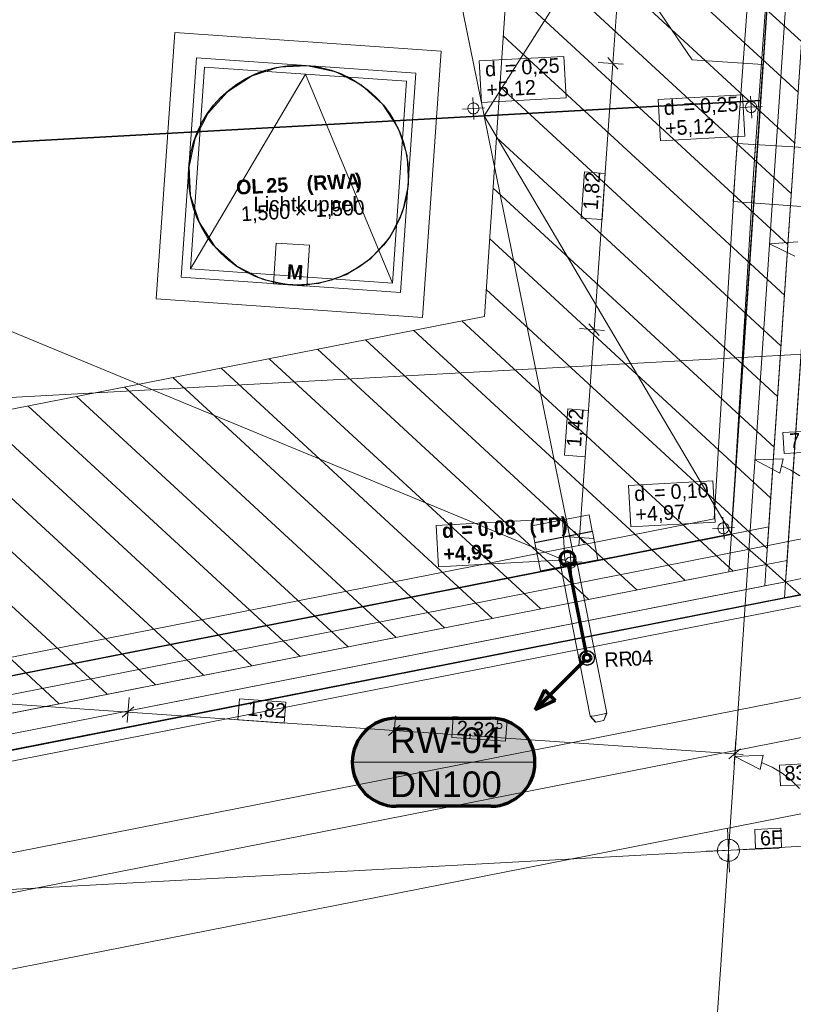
# Model space of a CAD drawing. Extents: x -181 to 1388, y 138 to 979.
# Tile 21 of 30: x 955 to 1060, y 316 to 450. Entities that reach past the tile are written whole.
import ezdxf
from ezdxf.lldxf.tags import DXFTag

# ---------------------------------------------------------------- set-up
doc = ezdxf.new("R2010")
doc.units = 0
doc.layers.get('0').update_dxf_attribs({"lineweight": 25})
for name, color, linetype, lineweight, true_color in [('01 Dachaufsicht - Bemaßung', 9, 'Continuous', 18, 0x808080), ('01AFU Allgemein Bemaßung', 9, 'Continuous', 18, 0x808080), ('20 Attikaaufkantung', 9, 'Continuous', 18, 0x808080), ('20 Dach - Attikaabdeckung', 9, 'Continuous', 18, 0x808080), ('20 Dach - Gefälledämmung Höhen', 9, 'Continuous', 18, 0x808080), ('20 Dach Gefälledämmung', 9, 'Continuous', 18, 0x808080), ('20 Dach Stb-Decke', 9, 'Continuous', 18, 0x808080), ('20 Oberlich - Beschriftung', 9, 'Continuous', 18, 0x808080), ('20 Oberlichter', 9, 'Continuous', 18, 0x808080), ('80 Sicherheitsbereich Dachgeländer', 9, 'Continuous', 18, 0x808080), ('S_Regenwasser', 4, 'Continuous', 70, 0x00ffff)]:
    doc.layers.add(name, color=color, linetype=linetype, lineweight=lineweight, true_color=true_color)
for name, color, linetype, lineweight in [('02 Raster Bemaßung', 7, 'Continuous', 18), ('02 Raster Gebäude', 7, 'Continuous', 18), ('20 Fallrohre', 7, 'Continuous', 18), ('20 Fallrohre - Beschriftung', 7, 'Continuous', 18), ('X_Geometrie', 7, 'Continuous', 25), ('X_Text', 7, 'Continuous', 25)]:
    doc.layers.add(name, color=color, linetype=linetype, lineweight=lineweight)
doc.layers.add('X_Hilfslinien', color=7, linetype='Continuous', lineweight=25, true_color=0xc0c0c0, plot=False)
doc.styles.get("Standard").update_dxf_attribs({"font": 'arial.ttf'})
tags = doc.linetypes.add('fein_strichliert', pattern=[4, 1, -2, 1]).pattern_tags.tags
tags[8:9] = [DXFTag(74, 4), DXFTag(75, 0), DXFTag(340, '0'), DXFTag(46, 0.0), DXFTag(50, 0.0), DXFTag(44, 0.0), DXFTag(45, 0.0)]
tags[6:7] = [DXFTag(74, 4), DXFTag(75, 0), DXFTag(340, '0'), DXFTag(46, 0.0), DXFTag(50, 0.0), DXFTag(44, 0.0), DXFTag(45, 0.0)]
tags[4:5] = [DXFTag(74, 4), DXFTag(75, 0), DXFTag(340, '0'), DXFTag(46, 0.0), DXFTag(50, 0.0), DXFTag(44, 0.0), DXFTag(45, 0.0)]

# ---------------------------------------------------------------- blocks, each defined once
blk = doc.blocks.new('Referenz-A07F5VVIWF')
at = {"layer": '01 Dachaufsicht - Bemaßung', "color": 0, "linetype": 'Continuous', "ltscale": 0.037908}
for p, q in [((1036.99, 461.48), (1035.78, 444.18)), ((1036.47, 443.38), (1035.08, 444.98)), ((1035.78, 444.18), (1033.22, 407.87)), ((1033.78, 444.32), (1037.18, 444.08)), ((1031.9, 429.38), (1031.46, 423.07)), ((1034.75, 429.18), (1031.9, 429.38)), ((1034.31, 422.87), (1034.75, 429.18)), ((1031.46, 423.07), (1034.31, 422.87)), ((1033.92, 407.07), (1032.53, 408.67)), ((1031.23, 408.01), (1034.63, 407.77)), ((1033.22, 407.87), (1031.23, 379.53)), ((1029.63, 397.06), (1029.18, 390.74)), ((1032.48, 396.86), (1029.63, 397.06)), ((1032.03, 390.54), (1032.48, 396.86)), ((1029.18, 390.74), (1032.03, 390.54)), ((1030.54, 380.33), (1031.93, 378.73)), ((1029.83, 379.62), (1033.23, 379.39)), ((1031.23, 379.53), (1031.15, 378.4)), ((919.19, 359.17), (969.68, 355.7)), ((1064.43, 358.27), (768.55, 300.09)), ((969.58, 354.3), (969.82, 357.7)), ((984.87, 357.49), (984.67, 354.64)), ((991.19, 357.06), (984.87, 357.49)), ((970.48, 356.4), (968.88, 355)), ((990.99, 354.21), (991.19, 357.06)), ((969.68, 355.7), (1005.99, 353.2)), ((984.67, 354.64), (990.99, 354.21)), ((1005.9, 351.8), (1006.13, 355.2)), ((1014.01, 355.09), (1013.81, 352.24)), ((1021.36, 354.58), (1014.01, 355.09)), ((1021.16, 351.73), (1021.36, 354.58)), ((1006.79, 353.9), (1005.19, 352.51)), ((1005.99, 353.2), (1052.4, 350.01)), ((769.58, 294.83), (1065.47, 353.02)), ((1013.81, 352.24), (1021.16, 351.73)), ((1052.31, 348.61), (1052.54, 352.01)), ((1051.6, 349.32), (1053.2, 350.71)), ((1052.4, 350.01), (1053.53, 349.94))]:
    blk.add_line(p, q, dxfattribs=at)
at = {"layer": '01AFU Allgemein Bemaßung', "color": 0, "linetype": 'Continuous', "ltscale": 0.052488}
for p, q in [((1057.14, 419.56), (1060.99, 419.84)), ((1057.14, 419.56), (1060.61, 417.87)), ((1055.15, 390.1), (1059.01, 390.26)), ((1055.15, 390.1), (1058.57, 388.31)), ((1059.01, 390.26), (1058.57, 388.31)), ((1060.07, 388.69), (1058.79, 389.29)), ((1061.29, 387.95), (1060.07, 388.69)), ((1052.41, 349.64), (1056.27, 349.82)), ((1052.41, 349.64), (1055.85, 347.87)), ((1056.27, 349.82), (1055.85, 347.87)), ((1057.5, 348.2), (1056.06, 348.85)), ((1058.85, 347.38), (1057.5, 348.2)), ((1060.1, 346.4), (1058.85, 347.38)), ((1061.21, 345.27), (1060.1, 346.4))]:
    blk.add_line(p, q, dxfattribs=at)
at = {"layer": '01AFU Allgemein Bemaßung', "color": 0, "linetype": 'Continuous', "ltscale": 0.037908}
for p, q in [((1067.99, 394.34), (1058.97, 393.84)), ((1058.97, 393.84), (1059.13, 390.99)), ((1059.13, 390.99), (1068.14, 391.48)), ((1067.52, 348.97), (1058.51, 348.48)), ((1058.51, 348.48), (1058.66, 345.63)), ((1058.66, 345.63), (1067.68, 346.12)), ((1058.66, 345.63), (1067.68, 346.12))]:
    blk.add_line(p, q, dxfattribs=at)
at = {"layer": '02 Raster Bemaßung', "linetype": 'Continuous', "ltscale": 0.052488}
blk.add_line((773.57, 285.15), (1061.43, 341.81), dxfattribs=at)
at = {"layer": '02 Raster Gebäude', "linetype": 'Continuous', "ltscale": 0.009448}
for p, q in [((1071.38, 630.26), (1050.49, 321.22)), ((1041.67, 403.41), (1106.06, 406.94)), ((1041.67, 403.41), (320.45, 363.94)), ((1042.03, 375.48), (1104.79, 387.84)), ((324.28, 234.21), (1042.03, 375.48)), ((1051.67, 333.85), (1051.42, 339.84)), ((1037.14, 336.06), (1101.53, 339.58)), ((1048.55, 336.73), (1058.47, 337.13)), ((1037.14, 336.06), (323.16, 296.98)), ((1050.49, 321.22), (1046.14, 256.88))]:
    blk.add_line(p, q, dxfattribs=at)
at = {"layer": '02 Raster Gebäude', "linetype": 'Continuous', "ltscale": 0.037908}
for p, q in [((1058.67, 339.85), (1055.12, 339.7)), ((1058.78, 337.23), (1058.67, 339.85)), ((1055.12, 339.7), (1055.23, 337.09)), ((1055.23, 337.09), (1058.78, 337.23))]:
    blk.add_line(p, q, dxfattribs=at)
at = {"layer": '02 Raster Gebäude', "linetype": 'Continuous', "ltscale": 0.052488}
for p, q in [((1050.08, 337.18), (1050.05, 336.98)), ((1050.14, 337.36), (1050.08, 337.18)), ((1050.22, 337.54), (1050.14, 337.36)), ((1050.32, 337.71), (1050.22, 337.54)), ((1050.44, 337.86), (1050.32, 337.71)), ((1050.59, 338), (1050.44, 337.86)), ((1050.74, 338.11), (1050.59, 338)), ((1050.92, 338.21), (1050.74, 338.11)), ((1051.1, 338.28), (1050.92, 338.21)), ((1051.29, 338.33), (1051.1, 338.28)), ((1051.49, 338.35), (1051.29, 338.33)), ((1051.68, 338.34), (1051.49, 338.35)), ((1051.88, 338.31), (1051.68, 338.34)), ((1052.06, 338.26), (1051.88, 338.31)), ((1052.24, 338.18), (1052.06, 338.26)), ((1052.41, 338.07), (1052.24, 338.18)), ((1052.56, 337.95), (1052.41, 338.07)), ((1052.7, 337.81), (1052.56, 337.95)), ((1052.81, 337.65), (1052.7, 337.81)), ((1052.91, 337.48), (1052.81, 337.65)), ((1052.98, 337.29), (1052.91, 337.48)), ((1053.02, 337.1), (1052.98, 337.29)), ((1053.05, 336.91), (1053.02, 337.1)), ((1050.05, 336.98), (1050.05, 336.79)), ((1050.05, 336.79), (1050.07, 336.59)), ((1050.07, 336.59), (1050.11, 336.4)), ((1050.11, 336.4), (1050.18, 336.22)), ((1050.18, 336.22), (1050.28, 336.05)), ((1050.28, 336.05), (1050.39, 335.89)), ((1050.39, 335.89), (1050.53, 335.74)), ((1050.53, 335.74), (1050.68, 335.62)), ((1052.51, 335.7), (1052.65, 335.83)), ((1052.65, 335.83), (1052.77, 335.98)), ((1052.77, 335.98), (1052.87, 336.15)), ((1052.87, 336.15), (1052.95, 336.33)), ((1052.95, 336.33), (1053.01, 336.52)), ((1053.01, 336.52), (1053.04, 336.71)), ((1053.04, 336.71), (1053.05, 336.91)), ((1050.68, 335.62), (1050.85, 335.52)), ((1050.85, 335.52), (1051.03, 335.44)), ((1051.03, 335.44), (1051.22, 335.38)), ((1051.22, 335.38), (1051.41, 335.35)), ((1051.41, 335.35), (1051.61, 335.35)), ((1051.61, 335.35), (1051.8, 335.37)), ((1051.8, 335.37), (1051.99, 335.42)), ((1051.99, 335.42), (1052.18, 335.49)), ((1052.18, 335.49), (1052.35, 335.58)), ((1052.35, 335.58), (1052.51, 335.7))]:
    blk.add_line(p, q, dxfattribs=at)
at = {"layer": '20 Attikaaufkantung', "color": 0, "linetype": 'Continuous', "ltscale": 0.037908}
for p, q in [((1078.53, 657.49), (1059.33, 373.49)), ((1075.58, 655.46), (1056.69, 375.82)), ((1059.53, 376.38), (1078.33, 654.62)), ((1070.33, 651.83), (1051.96, 379.99)), ((1057.03, 380.99), (1075.24, 650.34)), ((1051.96, 379.99), (1057.03, 380.99)), ((1056.69, 375.82), (1057.03, 380.99)), ((1051.96, 379.99), (766.15, 323.73)), ((1051.96, 379.99), (1051.61, 374.82)), ((1056.69, 375.82), (1051.96, 379.99)), ((1056.69, 375.82), (1059.53, 376.38)), ((1059.33, 373.49), (1059.53, 376.38)), ((1056.69, 375.82), (766.77, 318.76)), ((802.01, 325.69), (1051.61, 374.82)), ((1051.61, 374.82), (1056.69, 375.82)), ((1056.69, 375.82), (1056.49, 372.93)), ((1059.33, 373.49), (1056.69, 375.82)), ((1059.33, 373.49), (767.12, 315.97)), ((1056.49, 372.93), (1059.33, 373.49)), ((1059.18, 371.22), (1059.33, 373.49)), ((1059.33, 373.49), (1061.57, 373.93)), ((1059.33, 373.49), (1061.42, 371.66)), ((786.85, 319.86), (1056.49, 372.93)), ((782.9, 316.84), (1059.18, 371.22)), ((1059.18, 371.22), (1061.42, 371.66))]:
    blk.add_line(p, q, dxfattribs=at)
at = {"layer": '20 Attikaaufkantung', "color": 0, "linetype": 'Continuous', "ltscale": 0.009448}
for p, q in [((1070.33, 651.83), (1051.96, 379.99)), ((1051.96, 379.99), (766.15, 323.73)), ((767.39, 313.78), (1059.18, 371.22)), ((1061.42, 371.66), (1059.18, 371.22))]:
    blk.add_line(p, q, dxfattribs=at)
at = {"layer": '20 Dach - Attikaabdeckung', "color": 0, "linetype": 'Continuous', "ltscale": 0.018225}
for p, q in [((1057.26, 495.54), (1052.48, 429.31)), ((1052.72, 433.26), (1052.48, 429.28)), ((1066.62, 432.41), (1052.72, 433.26)), ((1052.48, 429.28), (1049.58, 382.07)), ((1052.48, 429.31), (1052.19, 425.33)), ((1052.19, 425.33), (1066.08, 424.33)), ((1049.58, 382.07), (765.84, 326.22)), ((767.57, 312.37), (1062.82, 370.48))]:
    blk.add_line(p, q, dxfattribs=at)
at = {"layer": '20 Dach - Attikaabdeckung', "color": 0, "linetype": 'Continuous', "ltscale": 0.004928}
for p, q in [((1054.97, 429.13), (1059.75, 495.37)), ((1054.97, 429.13), (1055.22, 433.11)), ((1051.96, 379.99), (1054.97, 429.13)), ((1054.97, 429.13), (1054.69, 425.15)), ((766.15, 323.73), (1051.96, 379.99))]:
    blk.add_line(p, q, dxfattribs=at)
at = {"layer": '20 Dach - Gefälledämmung Höhen', "color": 0, "linetype": 'Continuous', "ltscale": 0.037908}
for p, q in [((1029.1, 445.14), (1017.57, 444.51)), ((1029.41, 439.49), (1029.1, 445.14)), ((1017.57, 444.51), (1017.88, 438.86)), ((1017.88, 438.86), (1029.41, 439.49)), ((1053.47, 439.9), (1041.95, 439.27)), ((1041.95, 439.27), (1042.26, 433.62)), ((1053.78, 434.25), (1053.47, 439.9)), ((1042.26, 433.62), (1053.78, 434.25)), ((1049.43, 387.24), (1037.91, 386.61)), ((1049.74, 381.59), (1049.43, 387.24)), ((1037.91, 386.61), (1038.22, 380.96)), ((1028.92, 382.1), (1011.71, 381.16)), ((1029.23, 376.45), (1028.92, 382.1)), ((1038.22, 380.96), (1049.74, 381.59)), ((1011.71, 381.16), (1012.02, 375.51)), ((1012.02, 375.51), (1029.23, 376.45))]:
    blk.add_line(p, q, dxfattribs=at)
at = {"layer": '20 Dach - Gefälledämmung Höhen', "color": 0, "linetype": 'Continuous', "ltscale": 0.009448}
for p, q in [((1016.69, 439.54), (1016.85, 436.54)), ((1054.55, 439.73), (1054.72, 436.73)), ((1018.27, 438.12), (1015.27, 437.96)), ((1056.13, 438.31), (1053.14, 438.15)), ((1050.78, 382.27), (1050.94, 379.28)), ((1052.36, 380.86), (1049.36, 380.69)), ((1029.97, 377.59), (1030.13, 374.6)), ((1031.55, 376.18), (1028.55, 376.01))]:
    blk.add_line(p, q, dxfattribs=at)
at = {"layer": '20 Dach - Gefälledämmung Höhen', "color": 0, "linetype": 'Continuous', "ltscale": 0.052488}
for p, q in [((1016.04, 438.2), (1016.02, 438.11)), ((1016.02, 438.11), (1016.02, 438.01)), ((1016.02, 438.01), (1016.03, 437.91)), ((1016.03, 437.91), (1016.05, 437.82)), ((1016.06, 438.3), (1016.04, 438.2)), ((1016.05, 437.82), (1016.09, 437.72)), ((1016.1, 438.39), (1016.06, 438.3)), ((1016.15, 438.47), (1016.1, 438.39)), ((1016.22, 438.55), (1016.15, 438.47)), ((1016.29, 438.61), (1016.22, 438.55)), ((1016.37, 438.67), (1016.29, 438.61)), ((1016.45, 438.72), (1016.37, 438.67)), ((1016.54, 438.75), (1016.45, 438.72)), ((1016.64, 438.78), (1016.54, 438.75)), ((1016.74, 438.79), (1016.64, 438.78)), ((1016.84, 438.79), (1016.74, 438.79)), ((1016.93, 438.77), (1016.84, 438.79)), ((1017.03, 438.74), (1016.93, 438.77)), ((1017.12, 438.7), (1017.03, 438.74)), ((1017.2, 438.65), (1017.12, 438.7)), ((1017.28, 438.59), (1017.2, 438.65)), ((1017.34, 438.52), (1017.28, 438.59)), ((1017.4, 438.44), (1017.34, 438.52)), ((1017.45, 438.35), (1017.4, 438.44)), ((1017.48, 438.26), (1017.45, 438.35)), ((1017.47, 437.78), (1017.5, 437.87)), ((1017.51, 438.17), (1017.48, 438.26)), ((1017.5, 437.87), (1017.51, 437.97)), ((1017.52, 438.07), (1017.51, 438.17)), ((1017.51, 437.97), (1017.52, 438.07)), ((1053.9, 438.4), (1053.89, 438.3)), ((1053.89, 438.3), (1053.89, 438.2)), ((1053.89, 438.2), (1053.9, 438.1)), ((1053.93, 438.49), (1053.9, 438.4)), ((1053.9, 438.1), (1053.92, 438.01)), ((1053.92, 438.01), (1053.96, 437.92)), ((1053.97, 438.58), (1053.93, 438.49)), ((1053.96, 437.92), (1054, 437.83)), ((1054.02, 438.66), (1053.97, 438.58)), ((1054, 437.83), (1054.06, 437.75)), ((1054.08, 438.74), (1054.02, 438.66)), ((1054.16, 438.81), (1054.08, 438.74)), ((1054.24, 438.86), (1054.16, 438.81)), ((1054.32, 438.91), (1054.24, 438.86)), ((1054.41, 438.95), (1054.32, 438.91)), ((1054.51, 438.97), (1054.41, 438.95)), ((1054.61, 438.98), (1054.51, 438.97)), ((1054.7, 438.98), (1054.61, 438.98)), ((1054.8, 438.96), (1054.7, 438.98)), ((1054.89, 438.93), (1054.8, 438.96)), ((1054.98, 438.89), (1054.89, 438.93)), ((1055.07, 438.84), (1054.98, 438.89)), ((1055.14, 438.78), (1055.07, 438.84)), ((1055.21, 438.71), (1055.14, 438.78)), ((1055.27, 438.63), (1055.21, 438.71)), ((1055.25, 437.8), (1055.3, 437.88)), ((1055.32, 438.55), (1055.27, 438.63)), ((1055.3, 437.88), (1055.34, 437.97)), ((1055.35, 438.45), (1055.32, 438.55)), ((1055.34, 437.97), (1055.37, 438.07)), ((1055.38, 438.36), (1055.35, 438.45)), ((1055.37, 438.07), (1055.38, 438.16)), ((1055.39, 438.26), (1055.38, 438.36)), ((1055.38, 438.16), (1055.39, 438.26)), ((1016.09, 437.72), (1016.13, 437.64)), ((1016.13, 437.64), (1016.19, 437.56)), ((1016.19, 437.56), (1016.26, 437.49)), ((1016.26, 437.49), (1016.34, 437.43)), ((1016.34, 437.43), (1016.42, 437.37)), ((1016.42, 437.37), (1016.51, 437.33)), ((1016.51, 437.33), (1016.6, 437.31)), ((1016.6, 437.31), (1016.7, 437.29)), ((1016.7, 437.29), (1016.8, 437.29)), ((1016.8, 437.29), (1016.9, 437.3)), ((1016.9, 437.3), (1016.99, 437.32)), ((1016.99, 437.32), (1017.08, 437.36)), ((1017.08, 437.36), (1017.17, 437.4)), ((1017.17, 437.4), (1017.25, 437.46)), ((1017.25, 437.46), (1017.32, 437.53)), ((1017.32, 437.53), (1017.38, 437.61)), ((1017.38, 437.61), (1017.43, 437.69)), ((1017.43, 437.69), (1017.47, 437.78)), ((1054.06, 437.75), (1054.13, 437.68)), ((1054.13, 437.68), (1054.2, 437.62)), ((1054.2, 437.62), (1054.29, 437.57)), ((1054.29, 437.57), (1054.38, 437.53)), ((1054.38, 437.53), (1054.47, 437.5)), ((1054.47, 437.5), (1054.57, 437.48)), ((1054.57, 437.48), (1054.67, 437.48)), ((1054.67, 437.48), (1054.76, 437.49)), ((1054.76, 437.49), (1054.86, 437.51)), ((1054.86, 437.51), (1054.95, 437.55)), ((1054.95, 437.55), (1055.04, 437.6)), ((1055.04, 437.6), (1055.12, 437.65)), ((1055.12, 437.65), (1055.19, 437.72)), ((1055.19, 437.72), (1055.25, 437.8)), ((1050.46, 381.41), (1050.38, 381.35)), ((1050.55, 381.46), (1050.46, 381.41)), ((1050.64, 381.49), (1050.55, 381.46)), ((1050.73, 381.51), (1050.64, 381.49)), ((1050.83, 381.52), (1050.73, 381.51)), ((1050.93, 381.52), (1050.83, 381.52)), ((1051.02, 381.51), (1050.93, 381.52)), ((1051.12, 381.48), (1051.02, 381.51)), ((1051.21, 381.44), (1051.12, 381.48)), ((1051.29, 381.39), (1051.21, 381.44)), ((1050.13, 380.94), (1050.11, 380.84)), ((1050.11, 380.84), (1050.11, 380.74)), ((1050.11, 380.74), (1050.12, 380.65)), ((1050.12, 380.65), (1050.14, 380.55)), ((1050.16, 381.03), (1050.13, 380.94)), ((1050.14, 380.55), (1050.18, 380.46)), ((1050.2, 381.12), (1050.16, 381.03)), ((1050.18, 380.46), (1050.23, 380.37)), ((1050.25, 381.21), (1050.2, 381.12)), ((1050.23, 380.37), (1050.28, 380.29)), ((1050.31, 381.28), (1050.25, 381.21)), ((1050.28, 380.29), (1050.35, 380.22)), ((1050.38, 381.35), (1050.31, 381.28)), ((1050.35, 380.22), (1050.43, 380.16)), ((1050.43, 380.16), (1050.51, 380.11)), ((1050.51, 380.11), (1050.6, 380.07)), ((1050.6, 380.07), (1050.7, 380.04)), ((1050.99, 380.04), (1051.08, 380.06)), ((1051.08, 380.06), (1051.17, 380.09)), ((1051.17, 380.09), (1051.26, 380.14)), ((1051.26, 380.14), (1051.34, 380.2)), ((1051.37, 381.33), (1051.29, 381.39)), ((1051.34, 380.2), (1051.41, 380.27)), ((1051.44, 381.25), (1051.37, 381.33)), ((1051.41, 380.27), (1051.47, 380.34)), ((1051.49, 381.18), (1051.44, 381.25)), ((1051.47, 380.34), (1051.52, 380.43)), ((1051.54, 381.09), (1051.49, 381.18)), ((1051.52, 380.43), (1051.56, 380.52)), ((1051.58, 381), (1051.54, 381.09)), ((1051.56, 380.52), (1051.59, 380.61)), ((1051.6, 380.9), (1051.58, 381)), ((1051.59, 380.61), (1051.61, 380.71)), ((1051.61, 380.81), (1051.6, 380.9)), ((1051.61, 380.71), (1051.61, 380.81)), ((1050.7, 380.04), (1050.79, 380.03)), ((1050.79, 380.03), (1050.89, 380.03)), ((1050.89, 380.03), (1050.99, 380.04)), ((1029.32, 376.26), (1029.3, 376.16)), ((1029.3, 376.16), (1029.3, 376.06)), ((1029.3, 376.06), (1029.31, 375.97)), ((1029.34, 376.35), (1029.32, 376.26)), ((1029.38, 376.44), (1029.34, 376.35)), ((1029.43, 376.53), (1029.38, 376.44)), ((1029.5, 376.6), (1029.43, 376.53)), ((1029.57, 376.67), (1029.5, 376.6)), ((1029.65, 376.73), (1029.57, 376.67)), ((1029.73, 376.77), (1029.65, 376.73)), ((1029.82, 376.81), (1029.73, 376.77)), ((1029.92, 376.83), (1029.82, 376.81)), ((1030.02, 376.84), (1029.92, 376.83)), ((1030.12, 376.84), (1030.02, 376.84)), ((1030.21, 376.83), (1030.12, 376.84)), ((1030.31, 376.8), (1030.21, 376.83)), ((1030.4, 376.76), (1030.31, 376.8)), ((1030.48, 376.71), (1030.4, 376.76)), ((1030.56, 376.65), (1030.48, 376.71)), ((1030.62, 376.57), (1030.56, 376.65)), ((1030.68, 376.49), (1030.62, 376.57)), ((1030.73, 376.41), (1030.68, 376.49)), ((1030.76, 376.32), (1030.73, 376.41)), ((1030.79, 376.22), (1030.76, 376.32)), ((1030.8, 376.12), (1030.79, 376.22)), ((1030.79, 376.03), (1030.8, 376.12)), ((1029.31, 375.97), (1029.33, 375.87)), ((1029.33, 375.87), (1029.37, 375.78)), ((1029.37, 375.78), (1029.41, 375.69)), ((1029.41, 375.69), (1029.47, 375.61)), ((1029.47, 375.61), (1029.54, 375.54)), ((1029.54, 375.54), (1029.62, 375.48)), ((1029.62, 375.48), (1029.7, 375.43)), ((1029.7, 375.43), (1029.79, 375.39)), ((1029.79, 375.39), (1029.88, 375.36)), ((1029.88, 375.36), (1029.98, 375.35)), ((1029.98, 375.35), (1030.08, 375.34)), ((1030.08, 375.34), (1030.18, 375.35)), ((1030.18, 375.35), (1030.27, 375.38)), ((1030.27, 375.38), (1030.36, 375.41)), ((1030.36, 375.41), (1030.45, 375.46)), ((1030.45, 375.46), (1030.53, 375.52)), ((1030.53, 375.52), (1030.6, 375.59)), ((1030.6, 375.59), (1030.66, 375.66)), ((1030.66, 375.66), (1030.71, 375.75)), ((1030.71, 375.75), (1030.75, 375.84)), ((1030.75, 375.84), (1030.78, 375.93)), ((1030.78, 375.93), (1030.79, 376.03))]:
    blk.add_line(p, q, dxfattribs=at)
at = {"layer": '20 Dach Gefälledämmung', "color": 0, "linetype": 'Continuous', "ltscale": 0.052488}
for p, q in [((1003.33, 510.4), (1018.25, 437.04)), ((1055.95, 439.13), (1060.3, 503.5)), ((1018.25, 437.04), (1055.95, 439.13)), ((1055.95, 439.13), (1051.96, 379.99)), ((1018.25, 437.04), (898.55, 430.41)), ((1030.71, 375.81), (1018.25, 437.04)), ((1051.96, 379.99), (1030.71, 375.81)), ((899.55, 349.99), (1030.71, 375.81))]:
    blk.add_line(p, q, dxfattribs=at)
at = {"layer": '20 Dach Gefälledämmung', "color": 0, "linetype": 'Continuous', "ltscale": 0.009448}
for p, q in [((1018.25, 437.04), (1060.3, 503.5)), ((1018.25, 437.04), (1051.96, 379.99)), ((1030.71, 375.81), (898.55, 430.41))]:
    blk.add_line(p, q, dxfattribs=at)
at = {"layer": '20 Dach Stb-Decke', "color": 0, "linetype": 'Continuous', "ltscale": 0.2916}
for p, q in [((1056.69, 375.82), (1075.58, 655.46)), ((766.77, 318.76), (1056.69, 375.82))]:
    blk.add_line(p, q, dxfattribs=at)
at = {"layer": '20 Dach Stb-Decke', "color": 0, "linetype": 'Continuous', "ltscale": 0.009448}
for p, q in [((990.24, 443.66), (986.52, 442.45)), ((994.15, 443.86), (990.24, 443.66)), ((997.98, 443.04), (994.15, 443.86)), ((986.52, 442.45), (983.23, 440.32)), ((1001.47, 441.26), (997.98, 443.04)), ((1004.38, 438.64), (1001.47, 441.26)), ((983.23, 440.32), (980.61, 437.41)), ((1006.51, 435.35), (1004.38, 438.64)), ((980.61, 437.41), (978.83, 433.92)), ((1007.72, 431.63), (1006.51, 435.35)), ((978.83, 433.92), (978.01, 430.09)), ((1007.92, 427.72), (1007.72, 431.63)), ((978.01, 430.09), (978.22, 426.18)), ((1007.1, 423.89), (1007.92, 427.72)), ((978.22, 426.18), (979.42, 422.46)), ((1005.32, 420.4), (1007.1, 423.89)), ((979.42, 422.46), (981.55, 419.17)), ((1002.7, 417.49), (1005.32, 420.4)), ((981.55, 419.17), (984.46, 416.55)), ((984.46, 416.55), (987.95, 414.77)), ((999.42, 415.36), (1002.7, 417.49)), ((995.69, 414.16), (999.42, 415.36)), ((987.95, 414.77), (991.78, 413.95)), ((991.78, 413.95), (995.69, 414.16))]:
    blk.add_line(p, q, dxfattribs=at)
at = {"layer": '20 Fallrohre', "linetype": 'Continuous', "ltscale": 0.009448}
for p, q in [((1024.69, 381.09), (1032.54, 382.63)), ((1032.54, 382.63), (1024.69, 381.09)), ((1032.98, 380.38), (1032.54, 382.63)), ((1032.54, 382.63), (1032.54, 382.63)), ((1025.13, 378.83), (1024.69, 381.09)), ((1024.69, 381.09), (1024.69, 381.09)), ((1025.13, 378.83), (1032.98, 380.38)), ((1025.14, 378.79), (1032.99, 380.34)), ((1032.99, 380.34), (1032.98, 380.38)), ((1033.75, 376.49), (1032.99, 380.34)), ((1025.14, 378.79), (1025.13, 378.83)), ((1025.9, 374.95), (1025.14, 378.79)), ((1025.9, 374.95), (1033.75, 376.49)), ((1025.91, 374.91), (1033.76, 376.45)), ((1025.91, 374.87), (1033.76, 376.41)), ((1030.32, 376.16), (1029.2, 375.94)), ((1029.22, 375.94), (1030.3, 376.15)), ((1029.22, 375.83), (1030.34, 376.05)), ((1030.32, 376.05), (1029.24, 375.84)), ((1030.3, 376.15), (1030.85, 376.21)), ((1030.89, 376.22), (1030.32, 376.16)), ((1030.85, 376.21), (1030.32, 376.05)), ((1030.34, 376.05), (1030.89, 376.22)), ((1030.89, 376.22), (1034.95, 355.57)), ((1033.76, 376.45), (1033.75, 376.49)), ((1033.76, 376.41), (1033.76, 376.45)), ((1025.91, 374.91), (1025.9, 374.95)), ((1025.91, 374.87), (1025.91, 374.91)), ((1029.2, 375.94), (1028.65, 375.77)), ((1028.65, 375.77), (1029.22, 375.83)), ((1028.65, 375.77), (1032.7, 355.13)), ((1028.69, 375.78), (1029.22, 375.94)), ((1029.24, 375.84), (1028.69, 375.78)), ((1031.87, 363.97), (1031.65, 363.83)), ((1032.11, 364.05), (1031.87, 363.97)), ((1032.12, 364.01), (1031.88, 363.93)), ((1032.37, 364.07), (1032.11, 364.05)), ((1032.37, 364.03), (1032.12, 364.01)), ((1032.63, 364.02), (1032.37, 364.07)), ((1032.62, 363.98), (1032.37, 364.03)), ((1032.84, 363.87), (1032.62, 363.98)), ((1032.86, 363.9), (1032.63, 364.02)), ((1031.36, 363.4), (1031.31, 363.14)), ((1031.31, 363.14), (1031.33, 362.88)), ((1031.33, 362.88), (1031.41, 362.63)), ((1031.4, 363.38), (1031.35, 363.14)), ((1031.35, 363.14), (1031.37, 362.89)), ((1031.48, 363.63), (1031.36, 363.4)), ((1031.37, 362.89), (1031.45, 362.65)), ((1031.51, 363.61), (1031.4, 363.38)), ((1031.41, 362.63), (1031.55, 362.42)), ((1031.45, 362.65), (1031.58, 362.44)), ((1031.65, 363.83), (1031.48, 363.63)), ((1031.68, 363.8), (1031.51, 363.61)), ((1031.88, 363.93), (1031.68, 363.8)), ((1033.03, 363.7), (1032.84, 363.87)), ((1033.06, 363.73), (1032.86, 363.9)), ((1033.17, 363.5), (1033.03, 363.7)), ((1033.2, 363.51), (1033.06, 363.73)), ((1033.1, 362.54), (1033.22, 362.76)), ((1033.14, 362.52), (1033.25, 362.75)), ((1033.25, 363.26), (1033.17, 363.5)), ((1033.29, 363.27), (1033.2, 363.51)), ((1033.22, 362.76), (1033.26, 363.01)), ((1033.26, 363.01), (1033.25, 363.26)), ((1033.25, 362.75), (1033.3, 363.01)), ((1033.3, 363.01), (1033.29, 363.27)), ((1031.55, 362.42), (1031.75, 362.24)), ((1031.58, 362.44), (1031.77, 362.28)), ((1031.75, 362.24), (1031.98, 362.13)), ((1031.77, 362.28), (1032, 362.16)), ((1031.98, 362.13), (1032.24, 362.08)), ((1032, 362.16), (1032.24, 362.12)), ((1032.24, 362.12), (1032.49, 362.13)), ((1032.24, 362.08), (1032.5, 362.09)), ((1032.49, 362.13), (1032.73, 362.21)), ((1032.5, 362.09), (1032.75, 362.18)), ((1032.73, 362.21), (1032.94, 362.35)), ((1032.75, 362.18), (1032.96, 362.32)), ((1032.94, 362.35), (1033.1, 362.54)), ((1032.96, 362.32), (1033.14, 362.52)), ((1033.27, 355.19), (1032.7, 355.13)), ((1033.44, 354.32), (1032.7, 355.13)), ((1033.46, 354.35), (1032.75, 355.13)), ((1033.27, 355.19), (1034.4, 355.41)), ((1033.46, 354.35), (1034.54, 354.57)), ((1034.4, 355.41), (1034.95, 355.57)), ((1034.54, 354.57), (1034.91, 355.56)), ((1034.57, 354.54), (1034.95, 355.57)), ((1033.44, 354.32), (1034.57, 354.54))]:
    blk.add_line(p, q, dxfattribs=at)
at = {"layer": '20 Fallrohre', "linetype": 'Continuous', "ltscale": 0.037908}
for p, q in [((1024.69, 381.09), (1032.54, 382.63)), ((1032.54, 382.63), (1024.69, 381.09)), ((1032.54, 382.63), (1032.54, 382.63)), ((1032.98, 380.38), (1032.54, 382.63)), ((1024.69, 381.09), (1024.69, 381.09)), ((1024.69, 381.09), (1025.13, 378.83)), ((1025.13, 378.83), (1032.98, 380.38)), ((1032.99, 380.34), (1025.14, 378.79)), ((1032.99, 380.34), (1032.98, 380.38)), ((1033.75, 376.49), (1032.99, 380.34)), ((1025.13, 378.83), (1025.14, 378.79)), ((1025.14, 378.79), (1025.9, 374.95)), ((1025.9, 374.95), (1033.75, 376.49)), ((1033.76, 376.45), (1025.91, 374.91)), ((1025.91, 374.87), (1033.76, 376.41)), ((1033.76, 376.45), (1033.75, 376.49)), ((1033.76, 376.41), (1033.76, 376.45)), ((1025.9, 374.95), (1025.91, 374.91)), ((1025.91, 374.91), (1025.91, 374.87))]:
    blk.add_line(p, q, dxfattribs=at)
at = {"layer": '20 Oberlich - Beschriftung', "color": 0, "linetype": 'Continuous', "ltscale": 0.037908}
for p, q in [((989.89, 419.68), (989.51, 414.11)), ((994.42, 419.38), (989.89, 419.68)), ((994.04, 413.8), (994.42, 419.38)), ((989.51, 414.11), (994.04, 413.8))]:
    blk.add_line(p, q, dxfattribs=at)
at = {"layer": '20 Oberlichter', "color": 0, "linetype": 'Continuous', "ltscale": 0.037908}
for p, q in [((973.5, 412.07), (976.05, 448.38)), ((976.05, 448.38), (1012.36, 445.83)), ((1012.36, 445.83), (1009.81, 409.52)), ((978.2, 416.15), (980.13, 443.68)), ((980.13, 443.68), (1007.66, 441.75)), ((1007.66, 441.75), (1005.73, 414.21)), ((1005.73, 414.21), (978.2, 416.15)), ((1009.81, 409.52), (973.5, 412.07))]:
    blk.add_line(p, q, dxfattribs=at)
at = {"layer": '20 Oberlichter', "color": 0, "linetype": 'Continuous', "ltscale": 0.004928}
for p, q in [((976.91, 415.04), (979.02, 444.96)), ((979.02, 444.96), (1008.94, 442.86)), ((993.9, 442.71), (978.2, 416.15)), ((993.9, 442.71), (1005.73, 414.21)), ((1008.94, 442.86), (1006.84, 412.93)), ((1006.84, 412.93), (976.91, 415.04))]:
    blk.add_line(p, q, dxfattribs=at)
at = {"layer": '80 Sicherheitsbereich Dachgeländer', "color": 0, "linetype": 'Continuous', "ltscale": 0.052488}
for p, q in [((1056.69, 375.82), (1075.58, 655.46)), ((1018.28, 409.66), (1032.9, 625.97)), ((1061.51, 447.16), (1023.2, 482.48)), ((1061.04, 440.25), (1022.73, 475.57)), ((1060.57, 433.33), (1022.27, 468.65)), ((1060.11, 426.42), (1021.8, 461.74)), ((1059.64, 419.5), (1021.33, 454.82)), ((1059.17, 412.59), (1020.87, 447.91)), ((1058.7, 405.67), (1020.4, 440.99)), ((1058.24, 398.76), (1019.93, 434.08)), ((1057.77, 391.84), (1019.46, 427.17)), ((1057.3, 384.93), (1019, 420.25)), ((1056.83, 378.02), (1018.53, 413.34)), ((760.51, 359.08), (1018.28, 409.66)), ((1052.2, 374.94), (1015.21, 409.05)), ((1045.64, 373.65), (1008.64, 407.77)), ((1039.08, 372.35), (1002.07, 406.48)), ((1032.51, 371.06), (995.5, 405.19)), ((1025.95, 369.77), (988.94, 403.9)), ((1019.38, 368.48), (982.37, 402.61)), ((1012.82, 367.19), (975.8, 401.32)), ((1006.25, 365.89), (969.23, 400.03)), ((999.69, 364.6), (962.66, 398.74)), ((993.12, 363.31), (956.09, 397.45)), ((979.99, 360.73), (942.96, 394.88)), ((986.56, 362.02), (949.53, 396.17)), ((973.43, 359.43), (936.39, 393.59)), ((966.86, 358.14), (929.82, 392.3)), ((960.3, 356.85), (923.25, 391.01)), ((766.77, 318.76), (1056.69, 375.82))]:
    blk.add_line(p, q, dxfattribs=at)
at = {"layer": '01 Dachaufsicht - Bemaßung', "color": 0, "linetype": 'ByBlock', "ltscale": 0.2916, "attachment_point": 1}
for s, insert, char_height, rotation in [('{\\fCentury Gothic;1,82}', (1031.72, 424.27), 2, 85.9804), ('{\\fCentury Gothic;1,42}', (1029.45, 391.94), 2, 85.9804), ('{\\fCentury Gothic;1,82}', (986.08, 357.23), 2, 356.068), ('{\\fCentury Gothic;2,32}', (1014.57, 354.57), 2, 356.068), ('{\\fCentury Gothic;5}', (1019.89, 354.74), 1.32, 356.068)]:
    blk.add_mtext(s, dxfattribs=dict(at, insert=insert, char_height=char_height, rotation=rotation))
at = {"layer": '01AFU Allgemein Bemaßung', "color": 0, "linetype": 'ByBlock', "ltscale": 0.2916, "char_height": 2, "attachment_point": 1, "rotation": 3.1327}
for s, insert in [('{\\fCentury Gothic;75,00°}', (1059.81, 393.71)), ('{\\fCentury Gothic;83,00°}', (1059.13, 348.33))]:
    blk.add_mtext(s, dxfattribs=dict(at, insert=insert))
at = {"layer": '02 Raster Gebäude', "linetype": 'ByBlock', "ltscale": 0.2916, "insert": (1055.81, 339.49), "char_height": 2, "attachment_point": 1, "rotation": 2.3207}
blk.add_mtext('{\\fCentury Gothic;6F}', dxfattribs=at)
at = {"layer": '20 Dach - Gefälledämmung Höhen', "color": 0, "linetype": 'ByBlock', "ltscale": 0.2916, "char_height": 2, "attachment_point": 1, "rotation": 3.1307}
for s, insert in [('{\\fCentury Gothic;d}', (1018.31, 444.38)), ('{\\fCentury Gothic;0,25}', (1023.26, 444.65)), ('{\\fCentury Gothic;=}', (1021.01, 444.52)), ('{\\fCentury Gothic;+5,12}', (1018.48, 441.58)), ('{\\fCentury Gothic;d}', (1042.68, 439.13)), ('{\\fCentury Gothic;0,25}', (1047.63, 439.4)), ('{\\fCentury Gothic;=}', (1045.38, 439.28)), ('{\\fCentury Gothic;+5,12}', (1042.85, 436.33)), ('{\\fCentury Gothic;0,10}', (1043.59, 386.74)), ('{\\fCentury Gothic;d}', (1038.64, 386.47)), ('{\\fCentury Gothic;=}', (1041.34, 386.62)), ('{\\fCentury Gothic;+4,97}', (1038.81, 383.67)), ('{\\fCentury Gothic|b1|i0;d}', (1012.43, 381.42)), ('{\\fCentury Gothic|b1|i0;0,08}', (1017.3, 381.68)), ('{\\fCentury Gothic|b1|i0;(TP)}', (1024.36, 382.07)), ('{\\fCentury Gothic|b1|i0;=}', (1015.07, 381.56)), ('{\\fCentury Gothic|b1|i0;+4,95}', (1012.62, 378.26))]:
    blk.add_mtext(s, dxfattribs=dict(at, insert=insert))
at = {"layer": '20 Fallrohre - Beschriftung', "linetype": 'ByBlock', "ltscale": 0.2916, "char_height": 2, "attachment_point": 1, "rotation": 3.1327}
for s, insert in [('{\\fCentury Gothic;RR}', (1034.58, 363.81)), ('{\\fCentury Gothic;04}', (1038.23, 364.01))]:
    blk.add_mtext(s, dxfattribs=dict(at, insert=insert))
at = {"layer": '20 Oberlich - Beschriftung', "color": 0, "linetype": 'ByBlock', "ltscale": 0.2916, "attachment_point": 1}
for s, insert, char_height, rotation in [('{\\fCentury Gothic|b1|i0;OL}', (984.37, 428.27), 2, 3.1327), ('{\\fCentury Gothic|b1|i0;25}', (988.48, 428.5), 2, 3.1327), ('{\\fCentury Gothic|b1|i0;(RWA}', (993.99, 428.8), 1.9975, 3.1327), ('{\\fCentury Gothic|b1|i0;)}', (1000.6, 429.16), 2, 3.1327), ('{\\fCentury Gothic;1,500}', (985.04, 424.65), 2, 3.1327), ('{\\fCentury Gothic;×}', (992.35, 425.05), 2, 3.1327), ('{\\fCentury Gothic;1,500}', (995.2, 425.21), 2, 3.1327), ('{\\fCentury Gothic|b1|i0;M}', (991.41, 416.79), 2, 356.1599)]:
    blk.add_mtext(s, dxfattribs=dict(at, insert=insert, char_height=char_height, rotation=rotation))
blk = doc.blocks.new('Kreis-A07F5VVYWF')
at = {"color": 0, "linetype": 'ByBlock', "lineweight": -2, "ltscale": 0.25}
blk.add_circle((992.92, 428.93), 15, dxfattribs=at)
blk = doc.blocks.new('Polygon-A07F5VW8WF')
at = {"color": 0, "linetype": 'ByBlock', "lineweight": -2, "ltscale": 0.25}
blk.add_line((1061.37, 371.68), (767.37, 313.81), dxfattribs=at)
blk = doc.blocks.new('Kreis-A07F5VWGWF')
at = {"color": 0, "linetype": 'ByBlock', "lineweight": -2, "ltscale": 0.25}
blk.add_circle((1032.26, 363.1), 1, dxfattribs=at)
blk = doc.blocks.new('Polygon-A07F5VX6WF')
at = {"color": 0, "linetype": 'ByBlock', "lineweight": -2, "ltscale": 1.3}
for p, q in [((1003.89, 507.53), (1046.58, 444.67)), ((1046.58, 444.67), (1056.24, 444.02)), ((1056.24, 444.02), (1051.91, 380.01)), ((1051.91, 380.01), (766.12, 323.76))]:
    blk.add_line(p, q, dxfattribs=at)
blk = doc.blocks.new('Polygon-A07F5VY6WF')
at = {"color": 0, "linetype": 'ByBlock', "lineweight": -2, "ltscale": 0.25}
for p, q in [((1055.96, 439.13), (1060.31, 503.49)), ((898.56, 430.4), (1055.96, 439.13))]:
    blk.add_line(p, q, dxfattribs=at)
blk = doc.blocks.new('Polygon-A07F5VYCWF')
at = {"color": 0, "linetype": 'ByBlock', "lineweight": -2, "ltscale": 0.25}
for p, q in [((1055.96, 439.13), (898.56, 430.4)), ((1051.96, 379.98), (1055.96, 439.13)), ((898.56, 430.4), (899.56, 349.98)), ((899.56, 349.98), (1051.96, 379.98))]:
    blk.add_line(p, q, dxfattribs=at)

msp = doc.modelspace()

# ---------------------------------------------------------------- hatches: boundary and pattern name
at = {"layer": 'S_Regenwasser', "true_color": 0xfefefe}
msp.add_hatch(color=7, dxfattribs=at).paths.add_polyline_path([(1006.26, 342.86), (1019.17, 342.86), (1019.52, 342.87), (1019.86, 342.9), (1020.21, 342.96), (1020.55, 343.03), (1020.89, 343.12), (1021.22, 343.23), (1021.54, 343.36), (1021.86, 343.5), (1022.17, 343.67), (1022.46, 343.85), (1022.75, 344.05), (1023.02, 344.27), (1023.28, 344.5), (1023.53, 344.75), (1023.76, 345.01), (1023.98, 345.28), (1024.18, 345.57), (1024.36, 345.86), (1024.53, 346.17), (1024.68, 346.49), (1024.81, 346.81), (1024.92, 347.14), (1025.01, 347.48), (1025.08, 347.82), (1025.13, 348.17), (1025.16, 348.52), (1025.17, 348.86), (1025.16, 349.21), (1025.13, 349.56), (1025.08, 349.91), (1025.01, 350.25), (1024.92, 350.59), (1024.81, 350.92), (1024.68, 351.24), (1024.53, 351.56), (1024.36, 351.86), (1024.18, 352.16), (1023.98, 352.45), (1023.76, 352.72), (1023.53, 352.98), (1023.28, 353.23), (1023.02, 353.46), (1022.75, 353.68), (1022.46, 353.88), (1022.17, 354.06), (1021.86, 354.23), (1021.54, 354.37), (1021.22, 354.5), (1020.89, 354.61), (1020.55, 354.7), (1020.21, 354.77), (1019.86, 354.82), (1019.52, 354.85), (1019.17, 354.86), (1006.26, 354.86), (1005.91, 354.85), (1005.56, 354.82), (1005.21, 354.77), (1004.87, 354.7), (1004.53, 354.61), (1004.2, 354.5), (1003.88, 354.37), (1003.56, 354.23), (1003.26, 354.06), (1002.96, 353.88), (1002.67, 353.68), (1002.4, 353.46), (1002.14, 353.23), (1001.89, 352.98), (1001.66, 352.72), (1001.44, 352.45), (1001.24, 352.16), (1001.06, 351.86), (1000.89, 351.56), (1000.75, 351.24), (1000.62, 350.92), (1000.51, 350.59), (1000.42, 350.25), (1000.35, 349.91), (1000.3, 349.56), (1000.27, 349.21), (1000.26, 348.86), (1000.27, 348.52), (1000.3, 348.17), (1000.35, 347.82), (1000.42, 347.48), (1000.51, 347.14), (1000.62, 346.81), (1000.75, 346.49), (1000.89, 346.17), (1001.06, 345.86), (1001.24, 345.57), (1001.44, 345.28), (1001.66, 345.01), (1001.89, 344.75), (1002.14, 344.5), (1002.4, 344.27), (1002.67, 344.05), (1002.96, 343.85), (1003.26, 343.67), (1003.56, 343.5), (1003.88, 343.36), (1004.2, 343.23), (1004.53, 343.12), (1004.87, 343.03), (1005.21, 342.96), (1005.56, 342.9), (1005.91, 342.87)])

# ---------------------------------------------------------------- linework, layer by layer
at = {"layer": 'S_Regenwasser'}
for p, q in [((1032.17, 363.59), (1029.79, 375.66)), ((1031.91, 362.74), (1025.19, 356.03)), ((1026.46, 358.75), (1025.19, 356.03)), ((1026.46, 358.75), (1027.91, 357.3)), ((1027.91, 357.3), (1025.19, 356.03))]:
    msp.add_line(p, q, dxfattribs=at)
at = {"layer": 'S_Regenwasser', "color": 150, "true_color": 0x0099ff}
for p, q in [((1006.26, 354.86), (1019.17, 354.86)), ((1019.17, 342.86), (1006.26, 342.86))]:
    msp.add_line(p, q, dxfattribs=at)
at = {"layer": 'S_Regenwasser', "color": 150, "lineweight": 18, "true_color": 0x0099ff}
msp.add_line((1000.26, 348.86), (1025.17, 348.86), dxfattribs=at)
at = {"layer": 'S_Regenwasser'}
for centre, radius in [((1029.6, 376.64), 1), ((1032.26, 363.1), 0.5)]:
    msp.add_circle(centre, radius, dxfattribs=at)
at = {"layer": 'S_Regenwasser', "color": 150, "true_color": 0x0099ff}
for centre, major_axis in [((1006.26, 348.86), (0, 6)), ((1019.17, 348.86), (6, 0)), ((1006.26, 348.86), (-6, 0)), ((1019.17, 348.86), (0, -6))]:
    msp.add_ellipse(centre, major_axis=major_axis, ratio=1, start_param=0, end_param=1.570796, dxfattribs=at)
at = {"layer": 'S_Regenwasser'}
msp.add_solid([(1027.91, 357.3), (1025.19, 356.03), (1026.46, 358.75)], dxfattribs=at)

# ---------------------------------------------------------------- block references
at = {"color": 8, "lineweight": 25, "ltscale": 12.5, "true_color": 0x808080}
msp.add_blockref('Referenz-A07F5VVIWF', (0, 0), dxfattribs=at)
at = {"layer": 'X_Geometrie', "ltscale": 0.25}
for name in ['Kreis-A07F5VVYWF', 'Kreis-A07F5VWGWF']:
    msp.add_blockref(name, (0, 0), dxfattribs=at)
at = {"layer": 'X_Hilfslinien', "ltscale": 0.25}
for name in ['Polygon-A07F5VW8WF', 'Polygon-A07F5VY6WF', 'Polygon-A07F5VYCWF']:
    msp.add_blockref(name, (0, 0), dxfattribs=at)
at = {"layer": 'X_Hilfslinien', "linetype": 'fein_strichliert', "lineweight": 13, "ltscale": 1.3}
msp.add_blockref('Polygon-A07F5VX6WF', (0, 0), dxfattribs=at)

# ---------------------------------------------------------------- texts
at = {"layer": 'S_Regenwasser', "color": 150, "true_color": 0x0099ff, "char_height": 3.5, "attachment_point": 1}
for s, insert in [('{\\fArial;RW-04}', (1005.42, 353.61)), ('{\\fArial;DN100}', (1005.41, 347.61))]:
    msp.add_mtext(s, dxfattribs=dict(at, insert=insert))
at = {"layer": 'X_Text', "ltscale": 0.25, "insert": (986.76, 426), "char_height": 2, "attachment_point": 1}
msp.add_mtext('{\\fArial;Lichtkuppel}', dxfattribs=at)

doc.saveas('drawing.dxf')
